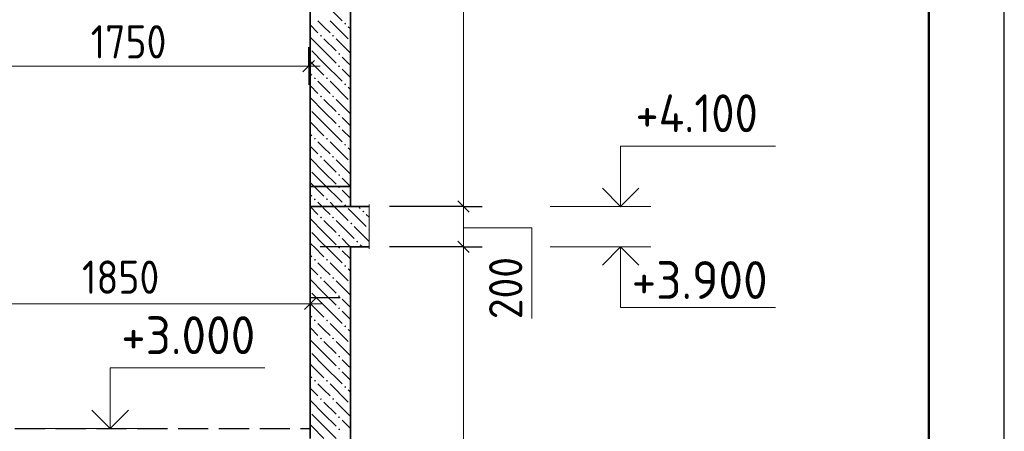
# Model space of a CAD drawing. Header units: millimetres. Extents: x -5 to 21000, y -5 to 14850.
# Tile 19 of 21: x 17744 to 21000, y 8649 to 10009. Entities that reach past the tile are written whole.
import ezdxf

# ---------------------------------------------------------------- set-up
doc = ezdxf.new("R2010")
doc.units = ezdxf.units.MM
doc.linetypes.add('______2', pattern=[135, 100, -35])
for name, color, linetype, lineweight in [('Standard', 7, 'Continuous', 25), ('ЖБ Лента фундамента под плитной частью', 7, 'Continuous', 25), ('Примечания', 7, 'Continuous', 13), ('Размерная линия_ общее', 7, 'Continuous', 13)]:
    doc.layers.add(name, color=color, linetype=linetype, lineweight=lineweight)
doc.layers.add('ЖБ Перекрытие верхний уровень', color=7, linetype='Continuous', lineweight=25, true_color=0xe0e0ff)
doc.layers.add('ЖБ Стена верхний уровень', color=7, linetype='Continuous', lineweight=25, true_color=0x006e00)
doc.layers.add('Размерная выноска', color=7, linetype='Continuous')
doc.styles.add('ISOCPEUR', font='txt')

msp = doc.modelspace()

# ---------------------------------------------------------------- hatches: boundary and pattern name
at = {"layer": 'ЖБ Перекрытие верхний уровень', "linetype": 'Continuous', "lineweight": 18, "transparency": 33554687}
for points in [[(18876.8, 9375.2), (18880, 9378.4), (18883.3, 9375.2), (18880, 9371.9)], [(18736.8, 9355.2), (18740, 9358.4), (18743.3, 9355.2), (18740, 9351.9)], [(18776.8, 9355.2), (18780, 9358.4), (18783.3, 9355.2), (18780, 9351.9)], [(18836.8, 9335.2), (18840, 9338.4), (18843.3, 9335.2), (18840, 9331.9)], [(18896.7, 9315.2), (18899.5, 9317.9), (18899.5, 9312.4)], [(18796.7, 9295.2), (18800, 9298.4), (18803.3, 9295.2), (18800, 9291.9)], [(18799.3, 9257.8), (18800, 9258.4), (18800.7, 9257.8)], [(18856.8, 9275.2), (18860, 9278.4), (18863.3, 9275.2), (18860, 9271.9)]]:
    msp.add_hatch(color=7, dxfattribs=at).paths.add_polyline_path(points, flags=16)
at = {"layer": 'ЖБ Стена верхний уровень', "linetype": 'Continuous', "lineweight": 18, "transparency": 33554687}
for points in [[(18816.8, 9995.2), (18820, 9998.4), (18823.3, 9995.2), (18820, 9991.9)], [(18816.8, 9995.2), (18820, 9998.4), (18823.3, 9995.2), (18820, 9991.9)], [(18736.8, 9955.2), (18740, 9958.4), (18743.3, 9955.2), (18740, 9951.9)], [(18736.8, 9955.2), (18740, 9958.4), (18743.3, 9955.2), (18740, 9951.9)], [(18776.8, 9955.2), (18780, 9958.4), (18783.3, 9955.2), (18780, 9951.9)], [(18776.8, 9955.2), (18780, 9958.4), (18783.3, 9955.2), (18780, 9951.9)], [(18836.8, 9935.2), (18837.3, 9935.7), (18837.3, 9934.6)], [(18836.8, 9935.2), (18837.3, 9935.7), (18837.3, 9934.6)], [(18796.7, 9895.2), (18800, 9898.4), (18803.3, 9895.2), (18800, 9891.9)], [(18796.7, 9895.2), (18800, 9898.4), (18803.3, 9895.2), (18800, 9891.9)], [(18796.7, 9855.2), (18800, 9858.4), (18803.3, 9855.2), (18800, 9851.9)], [(18796.7, 9855.2), (18800, 9858.4), (18803.3, 9855.2), (18800, 9851.9)], [(18716.8, 9815.2), (18720, 9818.4), (18723.3, 9815.2), (18720, 9811.9)], [(18716.8, 9815.2), (18720, 9818.4), (18723.3, 9815.2), (18720, 9811.9)], [(18756.8, 9815.2), (18760, 9818.4), (18763.3, 9815.2), (18760, 9811.9)], [(18756.8, 9815.2), (18760, 9818.4), (18763.3, 9815.2), (18760, 9811.9)], [(18816.8, 9795.2), (18820, 9798.4), (18823.3, 9795.2), (18820, 9791.9)], [(18816.8, 9795.2), (18820, 9798.4), (18823.3, 9795.2), (18820, 9791.9)], [(18736.8, 9755.2), (18740, 9758.4), (18743.3, 9755.2), (18740, 9751.9)], [(18736.8, 9755.2), (18740, 9758.4), (18743.3, 9755.2), (18740, 9751.9)], [(18776.8, 9755.2), (18780, 9758.4), (18783.3, 9755.2), (18780, 9751.9)], [(18776.8, 9755.2), (18780, 9758.4), (18783.3, 9755.2), (18780, 9751.9)], [(18836.8, 9735.2), (18837.3, 9735.7), (18837.3, 9734.6)], [(18836.8, 9735.2), (18837.3, 9735.7), (18837.3, 9734.6)], [(18796.7, 9695.2), (18800, 9698.4), (18803.3, 9695.2), (18800, 9691.9)], [(18796.7, 9695.2), (18800, 9698.4), (18803.3, 9695.2), (18800, 9691.9)], [(18796.7, 9655.2), (18800, 9658.4), (18803.3, 9655.2), (18800, 9651.9)], [(18796.7, 9655.2), (18800, 9658.4), (18803.3, 9655.2), (18800, 9651.9)], [(18716.8, 9615.2), (18720, 9618.4), (18723.3, 9615.2), (18720, 9611.9)], [(18716.8, 9615.2), (18720, 9618.4), (18723.3, 9615.2), (18720, 9611.9)], [(18756.8, 9615.2), (18760, 9618.4), (18763.3, 9615.2), (18760, 9611.9)], [(18756.8, 9615.2), (18760, 9618.4), (18763.3, 9615.2), (18760, 9611.9)], [(18816.8, 9595.2), (18820, 9598.4), (18823.3, 9595.2), (18820, 9591.9)], [(18816.8, 9595.2), (18820, 9598.4), (18823.3, 9595.2), (18820, 9591.9)], [(18736.8, 9555.2), (18740, 9558.4), (18743.3, 9555.2), (18740, 9551.9)], [(18736.8, 9555.2), (18740, 9558.4), (18743.3, 9555.2), (18740, 9551.9)], [(18776.8, 9555.2), (18780, 9558.4), (18783.3, 9555.2), (18780, 9551.9)], [(18776.8, 9555.2), (18780, 9558.4), (18783.3, 9555.2), (18780, 9551.9)], [(18836.8, 9535.2), (18837.3, 9535.7), (18837.3, 9534.6)], [(18836.8, 9535.2), (18837.3, 9535.7), (18837.3, 9534.6)], [(18796.7, 9495.2), (18800, 9498.4), (18803.3, 9495.2), (18800, 9491.9)], [(18796.7, 9495.2), (18800, 9498.4), (18803.3, 9495.2), (18800, 9491.9)], [(18796.7, 9455.2), (18800, 9458.4), (18803.3, 9455.2), (18800, 9451.9)], [(18799.3, 9457.8), (18800, 9458.4), (18800.7, 9457.8)], [(18716.8, 9415.2), (18720, 9418.4), (18723.3, 9415.2), (18720, 9411.9)], [(18756.8, 9415.2), (18760, 9418.4), (18763.3, 9415.2), (18760, 9411.9)], [(18816.8, 9395.2), (18820, 9398.4), (18823.3, 9395.2), (18820, 9391.9)], [(18796.7, 9255.2), (18799.3, 9257.8), (18800.7, 9257.8), (18803.3, 9255.2), (18800, 9251.9)], [(18716.8, 9215.2), (18720, 9218.4), (18723.3, 9215.2), (18720, 9211.9)], [(18756.8, 9215.2), (18760, 9218.4), (18763.3, 9215.2), (18760, 9211.9)], [(18816.8, 9195.2), (18820, 9198.4), (18823.3, 9195.2), (18820, 9191.9)], [(18736.8, 9155.2), (18740, 9158.4), (18743.3, 9155.2), (18740, 9151.9)], [(18776.8, 9155.2), (18780, 9158.4), (18783.3, 9155.2), (18780, 9151.9)], [(18836.8, 9135.2), (18837.3, 9135.7), (18837.3, 9134.6)], [(18796.7, 9095.2), (18800, 9098.4), (18803.3, 9095.2), (18800, 9091.9)], [(18796.7, 9055.2), (18800, 9058.4), (18803.3, 9055.2), (18800, 9051.9)], [(18716.8, 9015.2), (18720, 9018.4), (18723.3, 9015.2), (18720, 9011.9)], [(18756.8, 9015.2), (18760, 9018.4), (18763.3, 9015.2), (18760, 9011.9)], [(18816.8, 8995.2), (18820, 8998.4), (18823.3, 8995.2), (18820, 8991.9)], [(18736.8, 8955.2), (18740, 8958.4), (18743.3, 8955.2), (18740, 8951.9)], [(18776.8, 8955.2), (18780, 8958.4), (18783.3, 8955.2), (18780, 8951.9)], [(18836.8, 8935.2), (18837.3, 8935.7), (18837.3, 8934.6)], [(18796.7, 8895.2), (18800, 8898.4), (18803.3, 8895.2), (18800, 8891.9)], [(18796.7, 8855.2), (18800, 8858.4), (18803.3, 8855.2), (18800, 8851.9)], [(18716.8, 8815.2), (18720, 8818.4), (18723.3, 8815.2), (18720, 8811.9)], [(18756.8, 8815.2), (18760, 8818.4), (18763.3, 8815.2), (18760, 8811.9)], [(18816.8, 8795.2), (18820, 8798.4), (18823.3, 8795.2), (18820, 8791.9)], [(18736.8, 8755.2), (18740, 8758.4), (18743.3, 8755.2), (18740, 8751.9)], [(18776.8, 8755.2), (18780, 8758.4), (18783.3, 8755.2), (18780, 8751.9)], [(18836.8, 8735.2), (18837.3, 8735.7), (18837.3, 8734.6)], [(18796.7, 8695.2), (18800, 8698.4), (18803.3, 8695.2), (18800, 8691.9)], [(18796.7, 8655.2), (18800, 8658.4), (18803.3, 8655.2), (18800, 8651.9)]]:
    msp.add_hatch(color=7, dxfattribs=at).paths.add_polyline_path(points, flags=16)

# ---------------------------------------------------------------- linework, layer by layer
at = {"layer": 'Standard', "color": 7, "linetype": 'Continuous', "lineweight": 13, "transparency": 33554687}
for p, q in [((19831.1, 9391.1), (19497.8, 9391.1)), ((19831.1, 9257.8), (19497.8, 9257.8)), ((18142.7, 8657.8), (17809.4, 8657.8))]:
    msp.add_line(p, q, dxfattribs=at)
at = {"layer": 'Standard', "color": 7, "linetype": 'Continuous', "lineweight": 25, "transparency": 33554687}
msp.add_lwpolyline([(0, 0), (21000, 0), (21000, 14850), (0, 14850), (0, 0)], close=True, dxfattribs=at)
at = {"layer": 'Standard', "color": 7, "linetype": 'Continuous', "lineweight": 13, "transparency": 33554687}
for points in [[(21000, 14850), (0, 14850), (0, 0), (21000, 0), (21000, 14850)], [(19731.1, 9391.1), (19731.1, 9591.1), (20242.8, 9591.1)], [(19731.1, 9257.8), (19731.1, 9057.8), (20242.8, 9057.8)], [(18042.7, 8657.8), (18042.7, 8857.8), (18554.4, 8857.8)]]:
    msp.add_lwpolyline(points, dxfattribs=at)
at = {"layer": 'Standard', "color": 7, "linetype": 'Continuous', "lineweight": 50, "transparency": 33554687}
msp.add_lwpolyline([(1000, 14600), (20750, 14600), (20750, 250), (1000, 250), (1000, 14600)], close=True, dxfattribs=at)
at = {"layer": 'Standard', "color": 7, "linetype": 'Continuous', "lineweight": 35, "transparency": 33554687}
for points in [[(19670.6, 9451.6), (19731.1, 9391.1), (19791.7, 9451.6)], [(19670.6, 9197.3), (19731.1, 9257.8), (19791.7, 9197.3)], [(17982.2, 8718.3), (18042.7, 8657.8), (18103.3, 8718.3)]]:
    msp.add_lwpolyline(points, dxfattribs=at)
at = {"layer": 'ЖБ Лента фундамента под плитной частью', "color": 253, "linetype": '______2', "lineweight": -3, "true_color": 0xababab, "transparency": 33554687}
msp.add_line((17727.4, 8657.8), (18704, 8657.8), dxfattribs=at)
at = {"layer": 'ЖБ Перекрытие верхний уровень', "color": 7, "linetype": 'Continuous', "lineweight": 35, "transparency": 33554687}
for p, q in [((18704, 9391.1), (18704, 9257.8)), ((18837.3, 9391.1), (18899.5, 9391.1)), ((18837.3, 9257.8), (18899.5, 9257.8))]:
    msp.add_line(p, q, dxfattribs=at)
at = {"layer": 'ЖБ Перекрытие верхний уровень', "color": 9, "linetype": 'Continuous', "lineweight": 18, "true_color": 0xc7c7c7, "transparency": 33554687}
for p, q in [((18704.1, 9391.1), (18730, 9365.2)), ((18750, 9385.2), (18744.1, 9391.1)), ((18770, 9365.2), (18750, 9385.2)), ((18784.1, 9391.1), (18830, 9345.2)), ((18830, 9385.2), (18890, 9325.2)), ((18864.1, 9391.1), (18870, 9385.2)), ((18750, 9305.2), (18704, 9351.2)), ((18899.5, 9355.7), (18890, 9365.2)), ((18750, 9345.2), (18790, 9305.2)), ((18790, 9345.2), (18850, 9285.2)), ((18899.5, 9275.7), (18850, 9325.2)), ((18710, 9305.2), (18750, 9265.2)), ((18750, 9305.2), (18790, 9265.2)), ((18830, 9265.2), (18810, 9285.2)), ((18710, 9265.2), (18704, 9271.2)), ((18710, 9265.2), (18717.4, 9257.8)), ((18750, 9265.2), (18757.4, 9257.8)), ((18837.4, 9257.8), (18830, 9265.2)), ((18870, 9265.2), (18877.4, 9257.8))]:
    msp.add_line(p, q, dxfattribs=at)
at = {"layer": 'ЖБ Стена верхний уровень', "color": 7, "linetype": 'Continuous', "lineweight": 35, "transparency": 33554687}
for p, q in [((18837.3, 9457.8), (18837.3, 11411.1)), ((18837.3, 9391.1), (18837.3, 11411.1)), ((18704, 10391.1), (18704, 9457.8)), ((18704, 10391.1), (18704, 9091.1)), ((18704, 9457.8), (18704, 9091.1)), ((18704, 9457.8), (18837.3, 9457.8)), ((18837.3, 9391.1), (18837.3, 9457.8)), ((18837.3, 9391.1), (18704, 9391.1)), ((18704, 9257.8), (18704, 8624.4)), ((18704, 9257.8), (18704, 8624.4)), ((18837.3, 6551.1), (18837.3, 9257.8)), ((18837.3, 6551.1), (18837.3, 9257.8)), ((18837.3, 9091.1), (18837.3, 9257.8)), ((18837.3, 9091.1), (18837.3, 9257.8))]:
    msp.add_line(p, q, dxfattribs=at)
at = {"layer": 'ЖБ Стена верхний уровень', "color": 251, "linetype": 'Continuous', "lineweight": 18, "true_color": 0x575757, "transparency": 33554687}
for p, q in [((18750, 10065.2), (18810, 10005.2)), ((18750, 10065.2), (18810, 10005.2)), ((18750, 9985.2), (18730, 10005.2)), ((18750, 9985.2), (18730, 10005.2)), ((18770, 10005.2), (18830, 9945.2)), ((18770, 10005.2), (18830, 9945.2)), ((18704, 9991.2), (18730, 9965.2)), ((18704, 9991.2), (18730, 9965.2)), ((18770, 9965.2), (18750, 9985.2)), ((18770, 9965.2), (18750, 9985.2)), ((18830, 9985.2), (18837.3, 9977.9)), ((18830, 9985.2), (18837.3, 9977.9)), ((18750, 9905.2), (18704, 9951.2)), ((18750, 9905.2), (18704, 9951.2)), ((18750, 9945.2), (18790, 9905.2)), ((18750, 9945.2), (18790, 9905.2)), ((18790, 9945.2), (18837.3, 9897.9)), ((18790, 9945.2), (18837.3, 9897.9)), ((18710, 9905.2), (18750, 9865.2)), ((18710, 9905.2), (18750, 9865.2)), ((18750, 9905.2), (18790, 9865.2)), ((18750, 9905.2), (18790, 9865.2)), ((18710, 9865.2), (18704, 9871.2)), ((18710, 9865.2), (18704, 9871.2)), ((18830, 9865.2), (18810, 9885.2)), ((18830, 9865.2), (18810, 9885.2)), ((18710, 9865.2), (18750, 9825.2)), ((18710, 9865.2), (18750, 9825.2)), ((18750, 9865.2), (18810, 9805.2)), ((18750, 9865.2), (18810, 9805.2)), ((18810, 9845.2), (18837.3, 9817.9)), ((18810, 9845.2), (18837.3, 9817.9)), ((18837.3, 9857.9), (18830, 9865.2)), ((18837.3, 9857.9), (18830, 9865.2)), ((18704, 9831.2), (18710, 9825.2)), ((18704, 9831.2), (18710, 9825.2)), ((18750, 9785.2), (18730, 9805.2)), ((18750, 9785.2), (18730, 9805.2)), ((18770, 9805.2), (18830, 9745.2)), ((18770, 9805.2), (18830, 9745.2)), ((18704, 9791.2), (18730, 9765.2)), ((18704, 9791.2), (18730, 9765.2)), ((18770, 9765.2), (18750, 9785.2)), ((18770, 9765.2), (18750, 9785.2)), ((18830, 9785.2), (18837.3, 9777.9)), ((18830, 9785.2), (18837.3, 9777.9)), ((18750, 9705.2), (18704, 9751.2)), ((18750, 9705.2), (18704, 9751.2)), ((18750, 9745.2), (18790, 9705.2)), ((18750, 9745.2), (18790, 9705.2)), ((18790, 9745.2), (18837.3, 9697.9)), ((18790, 9745.2), (18837.3, 9697.9)), ((18710, 9705.2), (18750, 9665.2)), ((18710, 9705.2), (18750, 9665.2)), ((18750, 9705.2), (18790, 9665.2)), ((18750, 9705.2), (18790, 9665.2)), ((18830, 9665.2), (18810, 9685.2)), ((18830, 9665.2), (18810, 9685.2)), ((18710, 9665.2), (18704, 9671.2)), ((18710, 9665.2), (18704, 9671.2)), ((18710, 9665.2), (18750, 9625.2)), ((18710, 9665.2), (18750, 9625.2)), ((18750, 9665.2), (18810, 9605.2)), ((18750, 9665.2), (18810, 9605.2)), ((18810, 9645.2), (18837.3, 9617.9)), ((18810, 9645.2), (18837.3, 9617.9)), ((18837.3, 9657.9), (18830, 9665.2)), ((18837.3, 9657.9), (18830, 9665.2)), ((18704, 9631.2), (18710, 9625.2)), ((18704, 9631.2), (18710, 9625.2)), ((18704, 9591.2), (18730, 9565.2)), ((18704, 9591.2), (18730, 9565.2)), ((18750, 9585.2), (18730, 9605.2)), ((18750, 9585.2), (18730, 9605.2)), ((18770, 9565.2), (18750, 9585.2)), ((18770, 9565.2), (18750, 9585.2)), ((18770, 9605.2), (18830, 9545.2)), ((18770, 9605.2), (18830, 9545.2)), ((18830, 9585.2), (18837.3, 9577.9)), ((18830, 9585.2), (18837.3, 9577.9)), ((18750, 9505.2), (18704, 9551.2)), ((18750, 9505.2), (18704, 9551.2)), ((18750, 9545.2), (18790, 9505.2)), ((18750, 9545.2), (18790, 9505.2)), ((18790, 9545.2), (18837.3, 9497.9)), ((18790, 9545.2), (18837.3, 9497.9)), ((18710, 9505.2), (18750, 9465.2)), ((18710, 9505.2), (18750, 9465.2)), ((18750, 9505.2), (18790, 9465.2)), ((18750, 9505.2), (18790, 9465.2)), ((18830, 9465.2), (18810, 9485.2)), ((18830, 9465.2), (18810, 9485.2)), ((18710, 9465.2), (18704, 9471.2)), ((18710, 9465.2), (18704, 9471.2)), ((18710, 9465.2), (18717.4, 9457.8)), ((18710, 9465.2), (18750, 9425.2)), ((18750, 9465.2), (18757.4, 9457.8)), ((18750, 9465.2), (18810, 9405.2)), ((18810, 9445.2), (18837.3, 9417.9)), ((18837.3, 9457.9), (18830, 9465.2)), ((18837.3, 9457.9), (18830, 9465.2)), ((18704, 9431.2), (18710, 9425.2)), ((18704, 9391.2), (18704.1, 9391.1)), ((18744.1, 9391.1), (18730, 9405.2)), ((18770, 9405.2), (18784.1, 9391.1)), ((18717.4, 9257.8), (18750, 9225.2)), ((18757.4, 9257.8), (18810, 9205.2)), ((18704, 9231.2), (18710, 9225.2)), ((18810, 9245.2), (18837.3, 9217.9)), ((18704, 9191.2), (18730, 9165.2)), ((18750, 9185.2), (18730, 9205.2)), ((18770, 9165.2), (18750, 9185.2)), ((18770, 9205.2), (18830, 9145.2)), ((18830, 9185.2), (18837.3, 9177.9)), ((18750, 9105.2), (18704, 9151.2)), ((18750, 9145.2), (18790, 9105.2)), ((18790, 9145.2), (18837.3, 9097.9)), ((18710, 9105.2), (18750, 9065.2)), ((18750, 9105.2), (18790, 9065.2)), ((18710, 9065.2), (18704, 9071.2)), ((18710, 9065.2), (18750, 9025.2)), ((18750, 9065.2), (18810, 9005.2)), ((18830, 9065.2), (18810, 9085.2)), ((18837.3, 9057.9), (18830, 9065.2)), ((18704, 9031.2), (18710, 9025.2)), ((18810, 9045.2), (18837.3, 9017.9)), ((18704, 8991.2), (18730, 8965.2)), ((18750, 8985.2), (18730, 9005.2)), ((18770, 9005.2), (18830, 8945.2)), ((18770, 8965.2), (18750, 8985.2)), ((18830, 8985.2), (18837.3, 8977.9)), ((18750, 8905.2), (18704, 8951.2)), ((18750, 8945.2), (18790, 8905.2)), ((18790, 8945.2), (18837.3, 8897.9)), ((18710, 8905.2), (18750, 8865.2)), ((18750, 8905.2), (18790, 8865.2)), ((18710, 8865.2), (18704, 8871.2)), ((18710, 8865.2), (18750, 8825.2)), ((18750, 8865.2), (18810, 8805.2)), ((18830, 8865.2), (18810, 8885.2)), ((18837.3, 8857.9), (18830, 8865.2)), ((18704, 8831.2), (18710, 8825.2)), ((18810, 8845.2), (18837.3, 8817.9)), ((18750, 8785.2), (18730, 8805.2)), ((18770, 8805.2), (18830, 8745.2)), ((18704, 8791.2), (18730, 8765.2)), ((18770, 8765.2), (18750, 8785.2)), ((18830, 8785.2), (18837.3, 8777.9)), ((18750, 8705.2), (18704, 8751.2)), ((18750, 8745.2), (18790, 8705.2)), ((18790, 8745.2), (18837.3, 8697.9)), ((18710, 8705.2), (18750, 8665.2)), ((18750, 8705.2), (18790, 8665.2)), ((18710, 8665.2), (18704, 8671.2)), ((18710, 8665.2), (18750, 8625.2)), ((18750, 8665.2), (18790.7, 8624.4)), ((18830, 8665.2), (18810, 8685.2)), ((18837.3, 8657.9), (18830, 8665.2))]:
    msp.add_line(p, q, dxfattribs=at)
at = {"layer": 'ЖБ Стена верхний уровень', "color": 7, "linetype": 'Continuous', "lineweight": 18, "transparency": 33554687}
for p, q in [((18704, 9391.1), (18704, 9457.8)), ((18837.3, 9457.8), (18837.3, 9391.1))]:
    msp.add_line(p, q, dxfattribs=at)
at = {"layer": 'ЖБ Стена верхний уровень', "color": 253, "linetype": '______2', "lineweight": -3, "true_color": 0xababab, "transparency": 33554687}
for p, q in [((18704, 9457.8), (18837.3, 9457.8)), ((18837.3, 9257.8), (18704, 9257.8)), ((18837.3, 9257.8), (18704, 9257.8)), ((18704, 9091.1), (18837.3, 9091.1)), ((18704, 9091.1), (18837.3, 9091.1))]:
    msp.add_line(p, q, dxfattribs=at)
at = {"layer": 'Примечания', "color": 7, "linetype": 'Continuous', "lineweight": 13, "transparency": 33554687}
msp.add_lwpolyline([(19211, 9320.8), (19437.7, 9320.8), (19437.7, 9020.8)], dxfattribs=at)
at = {"layer": 'Размерная выноска', "color": 7, "linetype": 'Continuous', "lineweight": 13, "transparency": 33554687}
msp.add_line((18899.5, 9397.8), (18899.5, 9251.1), dxfattribs=at)
at = {"layer": 'Размерная линия_ общее', "color": 7, "linetype": 'Continuous', "lineweight": 13, "transparency": 33554687}
for p, q in [((19211, 9391.1), (19211, 11411.1)), ((17532.7, 9855.4), (18699.4, 9855.4)), ((18699.4, 9855.4), (18736.9, 9855.4)), ((19211, 9257.8), (19211, 9391.1)), ((19211, 6551.1), (19211, 9257.8)), ((17470.6, 9069.4), (18704, 9069.4)), ((18704, 9069.4), (18741.5, 9069.4))]:
    msp.add_line(p, q, dxfattribs=at)
at = {"layer": 'Размерная линия_ общее', "color": 253, "linetype": 'Continuous', "lineweight": -3, "true_color": 0xa0a0a0, "transparency": 33554687}
for p, q in [((18699.4, 9855.4), (18699.4, 9917.9)), ((18699.4, 9855.4), (18699.4, 9792.9)), ((18699.4, 9855.4), (18699.4, 9855.4)), ((19211, 9391.1), (19148.5, 9391.1)), ((19211, 9391.1), (19273.5, 9391.1)), ((19211, 9257.8), (19148.5, 9257.8)), ((19211, 9257.8), (19273.5, 9257.8)), ((18704, 9069.4), (18704, 9131.9)), ((18704, 9069.4), (18704, 9006.9)), ((18704, 9069.4), (18704, 9069.4))]:
    msp.add_line(p, q, dxfattribs=at)
at = {"layer": 'Размерная линия_ общее', "color": 7, "linetype": 'Continuous', "lineweight": 25, "transparency": 33554687}
for p, q in [((18680.6, 9836.6), (18718.1, 9874.1)), ((19229.8, 9372.4), (19192.3, 9409.9)), ((19229.8, 9239), (19192.3, 9276.5)), ((18685.2, 9050.7), (18722.7, 9088.2))]:
    msp.add_line(p, q, dxfattribs=at)
at = {"layer": 'Размерная линия_ общее', "color": 253, "linetype": 'Continuous', "lineweight": -3, "true_color": 0xa0a0a0, "transparency": 33554687}
for points in [[(19211, 9391.1), (19202.5, 9391.1), (19202.5, 9391.1), (19202.5, 9391.1), (19202.5, 9391.1), (19202.5, 9391.1), (19202.5, 9391.1), (18966.2, 9391.1)], [(19211, 9257.8), (19202.5, 9257.8), (19202.5, 9257.8), (19202.5, 9257.8), (19202.5, 9257.8), (19202.5, 9257.8), (19202.5, 9257.8), (18966.2, 9257.8)]]:
    msp.add_lwpolyline(points, dxfattribs=at)

# ---------------------------------------------------------------- texts
at = {"layer": 'Standard', "color": 7, "linetype": 'Continuous', "lineweight": 25, "transparency": 33554687, "char_height": 125, "attachment_point": 7, "style": 'ISOCPEUR'}
for s, insert, width in [('\\W0.90;+4.100', (19780.3, 9636.9), 518.567), ('\\W0.95;+3.900', (19767.8, 9085.9), 533.932)]:
    msp.add_mtext(s, dxfattribs=dict(at, insert=insert, width=width))
at = {"layer": 'Standard', "color": 253, "linetype": 'Continuous', "lineweight": 25, "true_color": 0xa0a0a0, "transparency": 33554687, "insert": (18079.4, 8903.6), "char_height": 125, "width": 533.936, "attachment_point": 7, "style": 'ISOCPEUR'}
msp.add_mtext('\\W0.95;+3.000', dxfattribs=at)
at = {"layer": 'Размерная линия_ общее', "color": 7, "linetype": 'Continuous', "lineweight": 25, "transparency": 33554687, "char_height": 110, "attachment_point": 7, "style": 'ISOCPEUR'}
for s, insert, width in [('\\W0.87;1750', (17978.6, 9880.4), 333.451), ('\\W0.87;1850', (17949.8, 9102.8), 333.455)]:
    msp.add_mtext(s, dxfattribs=dict(at, insert=insert, width=width))
at = {"layer": 'Размерная линия_ общее', "color": 7, "linetype": 'Continuous', "lineweight": 25, "transparency": 33554687, "insert": (19406, 9019), "char_height": 110, "width": 280.99, "attachment_point": 7, "rotation": 90, "style": 'ISOCPEUR'}
msp.add_mtext('\\W0.91;200', dxfattribs=at)

doc.saveas('drawing.dxf')
